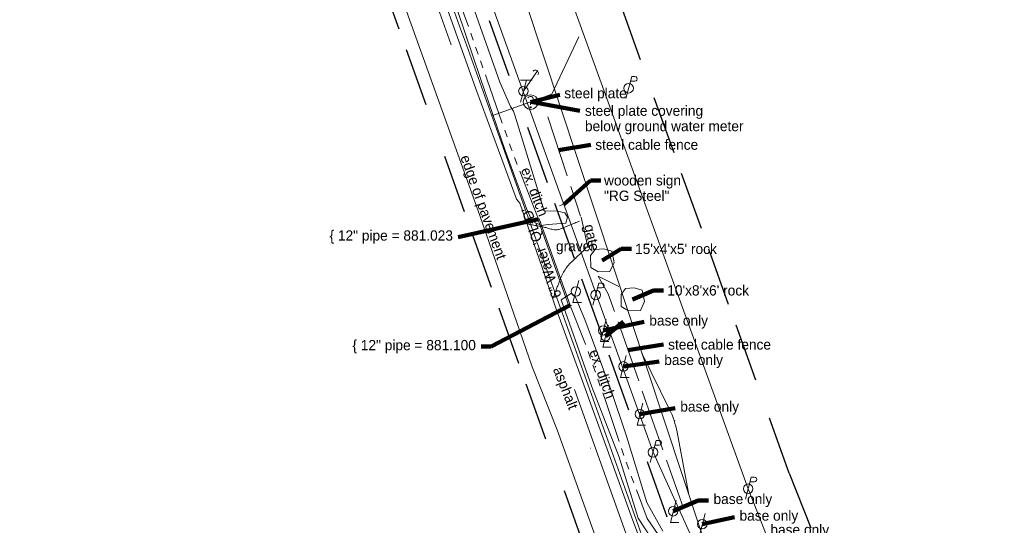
# Model space of a CAD drawing. Header units: feet. Extents: x 2433273 to 2447442, y 555003 to 575201.
# Tile 173 of 226: x 2434732 to 2435404, y 568071 to 568416. Entities that reach past the tile are written whole.
import ezdxf
from ezdxf.enums import TextEntityAlignment as Align

# ---------------------------------------------------------------- set-up
doc = ezdxf.new("R2010")
doc.units = ezdxf.units.FT
doc.header["$LTSCALE"] = 50
doc.header["$MEASUREMENT"] = 0
for name, pattern in [('cl20', [100, 5, -5, 80, -5, 5]), ('DGN Style 2', [484.236387, 290.541832, -193.694555]), ('DGN Style 3', [677.930942, 484.236387, -193.694555]), ('DGN Style 5', [338.965471, 145.270916, -193.694555]), ('esmtuex', [4.65, 0.8, -0.275, -0.275, 0.8, -0.3, 0.8, -0.3, 0.8, -0.3]), ('fenceex', [1, 0.85, -0.075, -0.075]), ('rowex', [4.85, 0.8, -0.375, -0.375, 0.8, -0.3, 0.8, -0.3, 0.8, -0.3]), ('stream', [1.4, 0.7, -0.1, 0.1, -0.1, 0.1, -0.1, 0.1, -0.1])]:
    doc.linetypes.add(name, pattern=pattern)
for name, color, linetype, lineweight in [('DR_X_Ditch', 133, 'stream', 0), ('DR_X_Elev_Flow', 151, 'Continuous', 0), ('DR_X_Elev_Flow (Construction)', 151, 'Continuous', 0), ('DR_X_Storm_Sewer', 151, 'DGN Style 5', 0), ('LT_X_Poles', 2, 'Continuous', 0), ('PV_X_Driveway', 7, 'DGN Style 5', 0), ('PV_X_EOP', 7, 'DGN Style 3', 0), ('RD_X_Cells', 7, 'Continuous', 0), ('RD_X_Fence', 230, 'fenceex', 0), ('RD_X_Gate', 230, 'Continuous', 0), ('RD_X_Misc_Items', 1, 'DGN Style 3', 13), ('RW_X_CL_20', 6, 'cl20', 0), ('RW_X_Esmt_U', 6, 'esmtuex', 30), ('RW_X_Fee_RW', 6, 'rowex', 30), ('SN_X_Private', 40, 'Continuous', 0), ('SV_X_Break_Lines', 4, 'DGN Style 2', 0), ('SV_X_Text', 7, 'Continuous', 0), ('UT_X_Electric_Cells', 1, 'Continuous', 0), ('UT_X_Misc_Cells', 7, 'Continuous', 0), ('UT_X_Overhead_Electric', 1, 'Continuous', 0), ('UT_X_Telecom_Cells', 30, 'Continuous', 0), ('UT_X_Water', 133, 'Continuous', 0), ('UT_X_Water_Text', 7, 'Continuous', 0)]:
    doc.layers.add(name, color=color, linetype=linetype, lineweight=lineweight)
doc.layers.add('GK_Visualization', color=30, linetype='Continuous', lineweight=13, plot=False)
doc.styles.add('Slanted-Normal LS 0.50', font='font31.shx', dxfattribs={"height": 0.14})
doc.styles.add('Slanted-Normal LS 0.50_0', font='font31.shx')
doc.styles.add('Style-font30', font='font30.shx')
doc.dimstyles.new('Dec-0  Slanted', dxfattribs={"dimscale": 50, "dimtxt": 0.14, "dimasz": 0.14, "dimexe": 0.07, "dimexo": 0.07, "dimgap": 0.07, "dimtad": 1, "dimdec": 0, "dimzin": 3, "dimdsep": 46, "dimtxsty": 'Slanted-Normal LS 0.50_0', "dimcen": 0.09, "dimclrd": 97, "dimclre": 97, "dimclrt": 7, "dimadec": 0, "dimazin": 3, "dimtfac": 1, "dimtdec": 0, "dimtofl": 0, "dimtmove": 1, "dimatfit": 1, "dimfxl": 1, "dimtzin": 3, "dimlwd": 0, "dimlwe": 0, "dimarcsym": 0})

# ---------------------------------------------------------------- blocks, each defined once
blk = doc.blocks.new('X_180')
at = {"layer": 'GK_Visualization', "color": 1, "linetype": 'Continuous', "lineweight": 0}
for p, q in [((-0.07, -0.07), (0.07, 0.07)), ((-0.07, 0.07), (0.07, -0.07))]:
    blk.add_line(p, q, dxfattribs=at)
blk = doc.blocks.new('X_181')
at = {"layer": 'GK_Visualization', "color": 1, "linetype": 'Continuous', "lineweight": 0}
for p, q in [((-0.07, -0.07), (0.07, 0.07)), ((-0.07, 0.07), (0.07, -0.07))]:
    blk.add_line(p, q, dxfattribs=at)
blk = doc.blocks.new('X_182')
at = {"layer": 'GK_Visualization', "color": 1, "linetype": 'Continuous', "lineweight": 0}
for p, q in [((-0.07, -0.07), (0.07, 0.07)), ((-0.07, 0.07), (0.07, -0.07))]:
    blk.add_line(p, q, dxfattribs=at)
blk = doc.blocks.new('X_183')
at = {"layer": 'GK_Visualization', "color": 1, "linetype": 'Continuous', "lineweight": 0}
for p, q in [((-0.07, -0.07), (0.07, 0.07)), ((-0.07, 0.07), (0.07, -0.07))]:
    blk.add_line(p, q, dxfattribs=at)
blk = doc.blocks.new('SURVPN-CROSS_124')
at = {"layer": 'GK_Visualization', "color": 30, "linetype": 'Continuous', "lineweight": 0}
for p, q in [((0.07, 0), (-0.07, 0)), ((0, 0.07), (0, -0.07))]:
    blk.add_line(p, q, dxfattribs=at)
blk = doc.blocks.new('SURVPN-CROSS_125')
at = {"layer": 'GK_Visualization', "color": 30, "linetype": 'Continuous', "lineweight": 0}
for p, q in [((0.07, 0), (-0.07, 0)), ((0, 0.07), (0, -0.07))]:
    blk.add_line(p, q, dxfattribs=at)
blk = doc.blocks.new('SURVPN-CROSS_126')
at = {"layer": 'GK_Visualization', "color": 30, "linetype": 'Continuous', "lineweight": 0}
for p, q in [((0.07, 0), (-0.07, 0)), ((0, 0.07), (0, -0.07))]:
    blk.add_line(p, q, dxfattribs=at)
blk = doc.blocks.new('SURVPN-CROSS_127')
at = {"layer": 'GK_Visualization', "color": 30, "linetype": 'Continuous', "lineweight": 0}
for p, q in [((0.07, 0), (-0.07, 0)), ((0, 0.07), (0, -0.07))]:
    blk.add_line(p, q, dxfattribs=at)
blk = doc.blocks.new('PP_11')
at = {"layer": 'UT_X_Electric_Cells', "color": 1, "linetype": 'Continuous', "lineweight": 0}
for p, q in [((0.043, 0.16), (-0.037, -0.14)), ((0.043, 0.16), (0.085, 0.16)), ((0.026, 0.096), (0.085, 0.096))]:
    blk.add_line(p, q, dxfattribs=at)
blk.add_circle((0, 0), 0.065, dxfattribs=at)
at = {"layer": 'UT_X_Electric_Cells', "color": 1, "linetype": 'Continuous', "lineweight": 0, "extrusion": (0, 0, -1)}
blk.add_arc((-0.086, 0.128), 0.0319, 88.8767, 271.1233, dxfattribs=at)
blk = doc.blocks.new('DM_10')
at = {"layer": 'UT_X_Misc_Cells', "linetype": 'Continuous', "lineweight": 0}
h = blk.add_hatch(color=2, dxfattribs=at)
edge = h.paths.add_edge_path()
edge.add_arc((0, 0), 0.01, 0, 360)
at = {"layer": 'UT_X_Misc_Cells', "color": 2, "linetype": 'Continuous', "lineweight": 0}
blk.add_arc((0.04, 0), 0.04, 90, 270, dxfattribs=at)
blk = doc.blocks.new('TELP')
at = {"layer": 'UT_X_Telecom_Cells', "color": 30, "linetype": 'Continuous', "lineweight": 0}
for p, q in [((0.12, 0.15), (-0.04, 0.15)), ((0.04, 0.15), (-0.04, -0.15))]:
    blk.add_line(p, q, dxfattribs=at)
blk.add_circle((0, 0), 0.065, dxfattribs=at)
blk = doc.blocks.new('UOBJ')
at = {"layer": 'RD_X_Misc_Items', "color": 7, "linetype": 'Continuous', "lineweight": 0}
blk.add_line((0, -0.038), (0, -0.014), dxfattribs=at)
for centre, radius in [((0, 0), 0.1), ((0, -0.071), 0.00852)]:
    blk.add_circle(centre, radius, dxfattribs=at)
for centre, radius, start, end in [((-0.003, 0.041), 0.0377, 88.324, 152.5385), ((-0.001, 0.044), 0.0344, 291.9329, 92.4584), ((0.029, -0.012), 0.0294, 125.4618, 184.0829)]:
    blk.add_arc(centre, radius, start, end, dxfattribs=at)
blk = doc.blocks.new('LPOLE')
at = {"layer": 'LT_X_Poles', "color": 2, "linetype": 'Continuous', "lineweight": 0, "flags": 128}
blk.add_lwpolyline([(0.039, 0.148), (-0.039, -0.152), (0.079, -0.152)], dxfattribs=at)
at = {"layer": 'LT_X_Poles', "color": 2, "linetype": 'Continuous', "lineweight": 0}
blk.add_circle((0, 0), 0.065, dxfattribs=at)
blk = doc.blocks.new('PP_12')
at = {"layer": 'UT_X_Electric_Cells', "color": 1, "linetype": 'Continuous', "lineweight": 0}
for p, q in [((0.043, 0.16), (-0.037, -0.14)), ((0.043, 0.16), (0.085, 0.16)), ((0.026, 0.096), (0.085, 0.096))]:
    blk.add_line(p, q, dxfattribs=at)
blk.add_circle((0, 0), 0.065, dxfattribs=at)
at = {"layer": 'UT_X_Electric_Cells', "color": 1, "linetype": 'Continuous', "lineweight": 0, "extrusion": (0, 0, -1)}
blk.add_arc((-0.086, 0.128), 0.0319, 88.8767, 271.1233, dxfattribs=at)
blk = doc.blocks.new('ROCK')
at = {"layer": 'RD_X_Cells', "color": 120, "linetype": 'Continuous', "lineweight": 0, "flags": 128}
blk.add_lwpolyline([(-0.153, -0.097), (-0.156, 0.068), (-0.094, 0.152), (0.024, 0.158), (0.134, 0.126), (0.164, -0.027), (0.107, -0.15), (-0.056, -0.157), (-0.153, -0.097)], dxfattribs=at)
blk = doc.blocks.new('ROCK_1')
at = {"layer": 'RD_X_Cells', "color": 120, "linetype": 'Continuous', "lineweight": 0, "flags": 128}
blk.add_lwpolyline([(-0.153, -0.097), (-0.157, 0.068), (-0.094, 0.152), (0.023, 0.158), (0.133, 0.126), (0.163, -0.027), (0.107, -0.15), (-0.056, -0.157), (-0.153, -0.097)], dxfattribs=at)
blk = doc.blocks.new('LPOLE_2')
at = {"layer": 'LT_X_Poles', "color": 2, "linetype": 'Continuous', "lineweight": 0, "flags": 128}
blk.add_lwpolyline([(0.039, 0.148), (-0.039, -0.152), (0.079, -0.152)], dxfattribs=at)
at = {"layer": 'LT_X_Poles', "color": 2, "linetype": 'Continuous', "lineweight": 0}
blk.add_circle((0, 0), 0.065, dxfattribs=at)
blk = doc.blocks.new('PP_13')
at = {"layer": 'UT_X_Electric_Cells', "color": 1, "linetype": 'Continuous', "lineweight": 0}
for p, q in [((0.043, 0.16), (-0.037, -0.14)), ((0.043, 0.16), (0.085, 0.16)), ((0.026, 0.096), (0.085, 0.096))]:
    blk.add_line(p, q, dxfattribs=at)
blk.add_circle((0, 0), 0.065, dxfattribs=at)
at = {"layer": 'UT_X_Electric_Cells', "color": 1, "linetype": 'Continuous', "lineweight": 0, "extrusion": (0, 0, -1)}
blk.add_arc((-0.086, 0.128), 0.0319, 88.8767, 271.1233, dxfattribs=at)
blk = doc.blocks.new('LPOLE_3')
at = {"layer": 'LT_X_Poles', "color": 2, "linetype": 'Continuous', "lineweight": 0, "flags": 128}
blk.add_lwpolyline([(0.039, 0.148), (-0.039, -0.152), (0.079, -0.152)], dxfattribs=at)
at = {"layer": 'LT_X_Poles', "color": 2, "linetype": 'Continuous', "lineweight": 0}
blk.add_circle((0, 0), 0.065, dxfattribs=at)
blk = doc.blocks.new('LPOLE_4')
at = {"layer": 'LT_X_Poles', "color": 2, "linetype": 'Continuous', "lineweight": 0, "flags": 128}
blk.add_lwpolyline([(0.039, 0.148), (-0.039, -0.152), (0.079, -0.152)], dxfattribs=at)
at = {"layer": 'LT_X_Poles', "color": 2, "linetype": 'Continuous', "lineweight": 0}
blk.add_circle((0, 0), 0.065, dxfattribs=at)
blk = doc.blocks.new('LPOLE_5')
at = {"layer": 'LT_X_Poles', "color": 2, "linetype": 'Continuous', "lineweight": 0, "flags": 128}
blk.add_lwpolyline([(0.039, 0.148), (-0.039, -0.152), (0.079, -0.152)], dxfattribs=at)
at = {"layer": 'LT_X_Poles', "color": 2, "linetype": 'Continuous', "lineweight": 0}
blk.add_circle((0, 0), 0.065, dxfattribs=at)
blk = doc.blocks.new('LPOLE_6')
at = {"layer": 'LT_X_Poles', "color": 2, "linetype": 'Continuous', "lineweight": 0, "flags": 128}
blk.add_lwpolyline([(0.039, 0.148), (-0.039, -0.152), (0.079, -0.152)], dxfattribs=at)
at = {"layer": 'LT_X_Poles', "color": 2, "linetype": 'Continuous', "lineweight": 0}
blk.add_circle((0, 0), 0.065, dxfattribs=at)
blk = doc.blocks.new('PP_14')
at = {"layer": 'UT_X_Electric_Cells', "color": 1, "linetype": 'Continuous', "lineweight": 0}
for p, q in [((0.043, 0.16), (-0.037, -0.14)), ((0.043, 0.16), (0.085, 0.16)), ((0.026, 0.096), (0.085, 0.096))]:
    blk.add_line(p, q, dxfattribs=at)
blk.add_circle((0, 0), 0.065, dxfattribs=at)
at = {"layer": 'UT_X_Electric_Cells', "color": 1, "linetype": 'Continuous', "lineweight": 0, "extrusion": (0, 0, -1)}
blk.add_arc((-0.086, 0.128), 0.0319, 88.8767, 271.1233, dxfattribs=at)
blk = doc.blocks.new('LPOLE_7')
at = {"layer": 'LT_X_Poles', "color": 2, "linetype": 'Continuous', "lineweight": 0, "flags": 128}
blk.add_lwpolyline([(0.039, 0.148), (-0.039, -0.152), (0.079, -0.152)], dxfattribs=at)
at = {"layer": 'LT_X_Poles', "color": 2, "linetype": 'Continuous', "lineweight": 0}
blk.add_circle((0, 0), 0.065, dxfattribs=at)
blk = doc.blocks.new('GTM')
at = {"layer": 'DR_X_Elev_Flow', "color": 7}
for p, q in [((-0.075, 0), (0.075, 0)), ((0, 0.075), (0, -0.075))]:
    blk.add_line(p, q, dxfattribs=at)
at = {"layer": 'DR_X_Elev_Flow (Construction)', "color": 7}
blk.add_point((0, 0), dxfattribs=at)

msp = doc.modelspace()

# ---------------------------------------------------------------- linework, layer by layer
at = {"layer": 'DR_X_Ditch', "flags": 128}
for points in [[(2435085.76, 568280.02), (2435067.33, 568327.43), (2435050.4, 568375.78), (2435035.03, 568419.54), (2435016.8, 568473.51), (2434995.84, 568529.68), (2434973.2, 568587.34), (2434954.8, 568643.08), (2434937.61, 568691.91), (2434926.53, 568723.65), (2434925.35, 568730.12)], [(2435261.81, 567961.94), (2435241.1, 567996.32), (2435215.38, 568020.71), (2435203.68, 568029.64), (2435185.66, 568046.22), (2435169.67, 568061.38), (2435159.81, 568075.48), (2435144.21, 568117.56), (2435131.39, 568156.07), (2435117.8, 568194.47), (2435107.62, 568220.22)]]:
    msp.add_lwpolyline(points, dxfattribs=at)
at = {"layer": 'DR_X_Storm_Sewer'}
for p, q in [((2435086.23, 568280.19), (2435085.29, 568279.85)), ((2435085.29, 568279.85), (2435106.45, 568220.75)), ((2435086.23, 568280.19), (2435107.39, 568221.08)), ((2435107.39, 568221.08), (2435106.45, 568220.75))]:
    msp.add_line(p, q, dxfattribs=at)
at = {"layer": 'GK_Visualization', "color": 1, "flags": 128}
for points in [[(2435361.35, 567796.36), (2435241.85, 567942.97, -0.091254), (2435231.4, 567962.01), (2435077.08, 568427.82), (2434984.46, 568863.89, 0.156821), (2434966.2, 568895.76), (2434901.55, 568954.7, -0.162787), (2434883.01, 568987.94), (2434853.96, 569142.29, -0.164079), (2434859.28, 569180.27), (2434898.6, 569258.73, 0.157043), (2434904.2, 569295.08), (2434883.86, 569422.27, -0.061163), (2434883.33, 569436.88)], [(2435361.35, 567796.36), (2435241.85, 567942.97, -0.091254), (2435231.4, 567962.01), (2435077.08, 568427.82), (2434984.46, 568863.89, 0.156821), (2434966.2, 568895.76), (2434901.55, 568954.7, -0.162787), (2434883.01, 568987.94), (2434853.96, 569142.29, -0.164079), (2434859.28, 569180.27), (2434898.6, 569258.73, 0.157043), (2434904.2, 569295.08), (2434883.86, 569422.27, -0.061163), (2434883.33, 569436.88)], [(2435188.01, 568092.96), (2435180.29, 568134.5, 0.068143), (2435175.17, 568149.96), (2435156.57, 568187.89)]]:
    msp.add_lwpolyline(points, format="xyb", dxfattribs=at)
at = {"layer": 'GK_Visualization', "color": 30}
msp.add_arc((2435121.3, 568123.54), 60, 10.53274, 26.12591, dxfattribs=at)
at = {"layer": 'PV_X_Driveway'}
for points, knots in [([(2435078.27, 568276.62), (2435081.97, 568275.89), (2435085.66, 568275.16), (2435089.36, 568274.43), (2435092.97, 568273.72), (2435096.92, 568271.74), (2435100.34, 568273.13), (2435104.83, 568274.95), (2435109.32, 568276.78), (2435113.82, 568278.61)], [0, 0, 0, 0, 0.306231, 0.306231, 0.306231, 0.605797, 0.605797, 0.605797, 1, 1, 1, 1]), ([(2435118.06, 568260.03), (2435114.58, 568256.7), (2435111.1, 568253.37), (2435107.62, 568250.03), (2435103.78, 568246.35), (2435101.43, 568241.24), (2435099.55, 568236.27), (2435098.23, 568232.79), (2435096.9, 568229.31), (2435095.58, 568225.82)], [0, 0, 0, 0, 0.34757, 0.34757, 0.34757, 0.731335, 0.731335, 0.731335, 1, 1, 1, 1])]:
    msp.add_open_spline(points, degree=3, knots=knots, dxfattribs=at)
at = {"layer": 'PV_X_EOP', "flags": 128}
for points in [[(2434758.2, 569625.44), (2434761.17, 569594.75), (2434766.32, 569545.65), (2434772.98, 569492.59), (2434779.7, 569446.27), (2434787.22, 569397.3), (2434795.97, 569346.82), (2434804.9, 569295.92), (2434813.31, 569246.61), (2434822.16, 569197.33), (2434831.08, 569146.84), (2434839.7, 569098.63), (2434848.88, 569048.5), (2434858.03, 568998.57), (2434866.78, 568948.63), (2434875.56, 568902.86), (2434884.85, 568853), (2434896.25, 568803.78), (2434908.9, 568756.83), (2434923, 568710.62), (2434939.13, 568661.65), (2434955.31, 568614.76), (2434973.52, 568563.23), (2434990.9, 568515.49), (2435007.39, 568469.39), (2435024.56, 568420.67), (2435043.06, 568368.81), (2435062.26, 568316.52), (2435070.81, 568293.67), (2435072.88, 568290.92), (2435088.24, 568246.97), (2435097.41, 568219.76), (2435114.74, 568171.74), (2435132.48, 568122.9), (2435149.31, 568076.57), (2435166.81, 568029.36), (2435184.35, 567980.37), (2435193.81, 567953.55), (2435196.17, 567944.48), (2435213.46, 567896.2), (2435232.15, 567843.78), (2435249.04, 567796.44), (2435265.73, 567749.48), (2435276.94, 567719.01)], [(2435250.74, 567709.84), (2435197.89, 567857.8), (2435166.21, 567947.06), (2435124.39, 568063.68), (2435098.45, 568136.06), (2435081.44, 568179.13), (2435045.66, 568282.35), (2435019.9, 568354.12), (2434974.28, 568481.73), (2434941.6, 568571.92), (2434910.21, 568661.33), (2434884.52, 568741.81), (2434876.86, 568769.42), (2434861.32, 568834.36), (2434846.23, 568909.28), (2434830.36, 568993.04), (2434816.78, 569066.82), (2434802.33, 569149.41), (2434790.34, 569220.78), (2434778.33, 569289.57), (2434764.21, 569369.04), (2434753.85, 569431.04), (2434744.03, 569502.8), (2434734.81, 569584.64), (2434732.17, 569611.95), (2434731.62, 569616.11)]]:
    msp.add_lwpolyline(points, dxfattribs=at)
at = {"layer": 'RD_X_Fence', "flags": 128}
for points in [[(2435092.06, 568349.8), (2435114.39, 568281.95)], [(2435140.46, 568233.97), (2435126.42, 568241.03), (2435133.27, 568229.03), (2435184.58, 568082.62)]]:
    msp.add_lwpolyline(points, dxfattribs=at)
at = {"layer": 'RD_X_Gate'}
msp.add_line((2435114.91, 568281.19), (2435119.49, 568260.97), dxfattribs=at)
at = {"layer": 'RW_X_CL_20'}
msp.add_line((2434942.01, 568634.29), (2435678.48, 566574.92), dxfattribs=at)
msp.add_line((2434942.01, 568634.29), (2435678.48, 566574.92), dxfattribs=at)
at = {"layer": 'RW_X_Esmt_U'}
for q in [(2435004.78, 568807.95), (2435443.15, 567633.37)]:
    msp.add_line((2435256.91, 568106.39), q, dxfattribs=at)
at = {"layer": 'RW_X_Fee_RW'}
for p, q in [((2434970.39, 568644.03), (2435565.63, 566979.58)), ((2434913.76, 568624.19), (2435509.13, 566959.38))]:
    msp.add_line(p, q, dxfattribs=at)
at = {"layer": 'SN_X_Private', "linetype": 'DGN Style 2', "lineweight": 13, "flags": 128}
msp.add_lwpolyline([(2435107.38, 568291.94), (2435100.14, 568288.98)], dxfattribs=at)
msp.add_lwpolyline([(2435107.38, 568291.94), (2435100.14, 568288.98)], dxfattribs=at)
at = {"layer": 'SV_X_Break_Lines', "flags": 128}
for points in [[(2434920.16, 568731.92), (2434937.02, 568683.98), (2434956.1, 568630.95), (2434972.33, 568581.64), (2434994.89, 568523.55), (2435012.18, 568476.73), (2435030.33, 568422.52), (2435046.17, 568375.92), (2435063.05, 568326.89), (2435077.62, 568287.09), (2435081.33, 568278.6), (2435087.48, 568275.6), (2435092.36, 568276.3), (2435098.13, 568276.75), (2435104.38, 568277.13), (2435105.51, 568281.32), (2435103.67, 568284.22), (2435098.65, 568285.44), (2435089.48, 568285.62), (2435076.79, 568327.19), (2435069.67, 568350.86), (2435068.67, 568353.68), (2435066.72, 568356.79), (2435059.38, 568373.57), (2435043.36, 568418.59), (2435030.31, 568454.9), (2435024.81, 568468.74), (2435015.05, 568499.27), (2435008.44, 568518.34), (2435002.25, 568533.57), (2435002.04, 568535.75), (2435001.48, 568539.32), (2434985.65, 568580.87), (2434972.13, 568621.49), (2434956.84, 568666.95), (2434944.52, 568703.27), (2434937.09, 568725.51), (2434932.84, 568732.25), (2434928.26, 568735.97), (2434920.16, 568731.92)], [(2435308.55, 567913.54), (2435304.76, 567915.69), (2435295.61, 567916.26), (2435280.54, 567915.08), (2435267.19, 567927.28), (2435239.99, 567956.41), (2435217.5, 567981.71), (2435202.36, 568018.67), (2435195.28, 568027.2), (2435166.33, 568056.57), (2435153.73, 568075.74), (2435140.7, 568117.39), (2435122.2, 568165.38), (2435105.52, 568212.5), (2435101.25, 568224.82), (2435108.25, 568229.45), (2435110.64, 568227.15), (2435117.41, 568211.3), (2435135.33, 568162.89), (2435145.82, 568131.82), (2435159.64, 568086.54), (2435170.67, 568066.86)]]:
    msp.add_lwpolyline(points, dxfattribs=at)
at = {"layer": 'UT_X_Misc_Cells'}
msp.add_line((2435085, 568381.23), (2435075.42, 568367.39), dxfattribs=at)
at = {"layer": 'UT_X_Overhead_Electric'}
for p, q in [((2435163.88, 568120.7), (2435023.35, 568511.06)), ((2435228.83, 568095.82), (2435099.27, 568453.73)), ((2435362.65, 567685.84), (2435163.88, 568120.7)), ((2435397.35, 567667.82), (2435228.83, 568095.82))]:
    msp.add_line(p, q, dxfattribs=at)
at = {"layer": 'UT_X_Water'}
for p, q in [((2435094.72, 568365.19), (2435113.19, 568404.52)), ((2435053.85, 568350.43), (2435094.72, 568365.19))]:
    msp.add_line(p, q, dxfattribs=at)
msp.add_arc((2238900.4, 498050.34), 208370.53, 19.5678426, 19.8058814, dxfattribs=at)

# ---------------------------------------------------------------- block references
at = {"layer": 'DR_X_Elev_Flow', "color": 7, "xscale": 16.66666666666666, "yscale": 16.66666666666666, "zscale": 16.66666666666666}
msp.add_blockref('GTM', (2435106.92, 568220.91), dxfattribs=at)
at = {"layer": 'GK_Visualization', "color": 1, "linetype": 'Continuous', "lineweight": 0}
for name, p in [('X_183', (2435156.57, 568187.89)), ('X_182', (2435175.17, 568149.96)), ('X_181', (2435180.29, 568134.5)), ('X_180', (2435188.01, 568092.96))]:
    msp.add_blockref(name, p, dxfattribs=at)
at = {"layer": 'GK_Visualization', "color": 30, "linetype": 'Continuous', "lineweight": 0}
for name, p in [('SURVPN-CROSS_124', (2435175.17, 568149.96)), ('SURVPN-CROSS_126', (2435178.79, 568142.58)), ('SURVPN-CROSS_125', (2435180.29, 568134.5)), ('SURVPN-CROSS_127', (2435121.3, 568123.54))]:
    msp.add_blockref(name, p, dxfattribs=at)
at = {"layer": 'LT_X_Poles', "color": 2, "linetype": 'Continuous', "lineweight": 0, "xscale": 50, "yscale": 50, "zscale": 50}
for name, p in [('LPOLE_2', (2435111.21, 568230.55)), ('LPOLE_3', (2435129.89, 568203.89)), ('LPOLE_4', (2435131.47, 568200.08)), ('LPOLE_5', (2435143.69, 568179.36)), ('LPOLE_6', (2435154.91, 568146.79)), ('LPOLE_7', (2435177.66, 568080.45)), ('LPOLE', (2435197.52, 568071.6))]:
    msp.add_blockref(name, p, dxfattribs=at)
at = {"layer": 'RD_X_Cells', "color": 120, "linetype": 'Continuous', "lineweight": 0, "xscale": 50, "yscale": 50, "zscale": 50}
for name, p in [('ROCK_1', (2435129.15, 568251.71)), ('ROCK', (2435149.88, 568225.08))]:
    msp.add_blockref(name, p, dxfattribs=at)
at = {"layer": 'RD_X_Misc_Items', "color": 7, "linetype": 'Continuous', "lineweight": 0, "xscale": 50, "yscale": 50, "zscale": 50}
msp.add_blockref('UOBJ', (2435080.37, 568359.85), dxfattribs=at)
at = {"layer": 'UT_X_Electric_Cells', "color": 1, "linetype": 'Continuous', "lineweight": 0, "xscale": 50, "yscale": 50, "zscale": 50}
for name, p in [('PP_11', (2435147.23, 568369.3)), ('PP_13', (2435124.73, 568228.16)), ('PP_14', (2435163.88, 568120.7)), ('PP_12', (2435228.83, 568095.82))]:
    msp.add_blockref(name, p, dxfattribs=at)
at = {"layer": 'UT_X_Misc_Cells', "color": 2, "linetype": 'Continuous', "lineweight": 0, "xscale": 49.99999999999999, "yscale": 49.99999999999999, "zscale": 49.99999999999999, "rotation": 229.7021056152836}
msp.add_blockref('DM_10', (2435085, 568381.23), dxfattribs=at)
at = {"layer": 'UT_X_Telecom_Cells', "color": 30, "linetype": 'Continuous', "lineweight": 0, "xscale": 50, "yscale": 50, "zscale": 50}
msp.add_blockref('TELP', (2435075.42, 568367.39), dxfattribs=at)

# ---------------------------------------------------------------- texts
at = {"layer": 'GK_Visualization', "color": 1, "style": 'Style-font30'}
for s, p in [('TEMP10040', (2435156.57, 568187.89)), ('TEMP10039', (2435175.17, 568149.96)), ('TEMP10038', (2435180.29, 568134.5)), ('TEMP10037', (2435188.01, 568092.96))]:
    msp.add_text(s, height=0.14, dxfattribs=at).set_placement(p, align=Align.RIGHT)
at = {"layer": 'SV_X_Text', "style": 'Slanted-Normal LS 0.50'}
for s, rotation, p in [('edge of pavement', 289.7445, (2435032.24, 568322.23)), ('ex. ditch', 291.2393, (2435073.6, 568313.63)), ('gate', 282.77051, (2435116.83, 568275.49)), ('ex. ditch', 289.48908, (2435120.28, 568189.5)), ('asphalt', 291.55318, (2435095.47, 568177.35))]:
    msp.add_text(s, height=7, rotation=rotation, dxfattribs=at).set_placement(p)
msp.add_text('gravel', height=7, dxfattribs=at).set_placement((2435097.65, 568265.06), align=Align.TOP_LEFT)
at = {"layer": 'SV_X_Text', "char_height": 7, "style": 'Slanted-Normal LS 0.50'}
for s, insert, attachment_point, line_spacing_factor in [('steel plate', (2435103.32, 568364.89), 4, 0.606), ('steel cable fence', (2435124.46, 568330.74), 4, 0.606), ('wooden sign\\P"RG Steel"', (2435130.44, 568309.91), 1, 0.9), ('\\{ 12" pipe = 881.023', (2435027.34, 568267.72), 6, 0.606), ("15'x4'x5' rock", (2435151.64, 568259.57), 4, 0.606), ("10'x8'x6' rock", (2435173.59, 568231.23), 4, 0.606), ('base only', (2435161.34, 568209.71), 4, 0.606), ('\\{ 12" pipe = 881.100', (2435042.99, 568192.86), 6, 0.606), ('steel cable fence', (2435174.18, 568194.28), 4, 0.606), ('base only', (2435171.55, 568182.76), 4, 0.606), ('base only', (2435182.48, 568150.93), 4, 0.606), ('base only', (2435205.18, 568087.82), 4, 0.606), ('base only', (2435222.93, 568076.46), 4, 0.606), ('base only', (2435244, 568066.83), 4, 0.606)]:
    msp.add_mtext(s, dxfattribs=dict(at, insert=insert, attachment_point=attachment_point, line_spacing_factor=line_spacing_factor))
at = {"layer": 'UT_X_Water_Text', "style": 'Slanted-Normal LS 0.50'}
msp.add_text('6" Water \'QL-D\'', height=7, rotation=109.11661, dxfattribs=at).set_placement((2435091.05, 568257.99), align=Align.CENTER)
at = {"layer": 'UT_X_Water_Text', "insert": (2435117.42, 568357.5), "char_height": 7, "attachment_point": 1, "line_spacing_factor": 0.9, "style": 'Slanted-Normal LS 0.50'}
msp.add_mtext('steel plate covering\\Pbelow ground water meter', dxfattribs=at)

# ---------------------------------------------------------------- leaders
at = {"layer": 'SV_X_Text', "color": 97, "linetype": 'Continuous', "lineweight": 0, "annotation_type": 0, "has_hookline": 1}
for points, hookline_direction, text_width in [([(2435080.37, 568359.85), (2435100.21, 568364.89)], 0, 63.28), ([(2435099.36, 568327.1), (2435121.35, 568330.74)], 0, 99.72), ([(2435102.99, 568289.92), (2435121.21, 568306.41), (2435128.21, 568306.41)], 0, 64.28), ([(2435085.76, 568280.02), (2435030.84, 568267.72)], 1, 107.06), ([(2435129.15, 568251.71), (2435142.2, 568259.57), (2435149.2, 568259.57)], 0, 73.17), ([(2435149.88, 568225.08), (2435164.15, 568231.23), (2435171.15, 568231.23)], 0, 73.89), ([(2435106.92, 568220.91), (2435053.49, 568192.86), (2435046.49, 568192.86)], 1, 104.56), ([(2435129.89, 568203.89), (2435157.84, 568209.71)], 0, 52.17), ([(2435146.72, 568190.51), (2435171.06, 568194.28)], 0, 99.72), ([(2435143.69, 568179.36), (2435168.05, 568182.76)], 0, 52.17), ([(2435154.91, 568146.79), (2435178.98, 568150.93)], 0, 52.17), ([(2435177.66, 568080.45), (2435194.68, 568087.82), (2435201.68, 568087.82)], 0, 52.17), ([(2435197.52, 568071.6), (2435219.43, 568076.46)], 0, 52.17)]:
    msp.add_leader(points, dimstyle='Dec-0  Slanted', override={"dimtad": 0, "dimclrd": 0, "dimlwd": 65534}, dxfattribs=dict(at, hookline_direction=hookline_direction, text_width=text_width))
at = {"layer": 'SV_X_Text', "color": 97, "linetype": 'Continuous', "lineweight": 0}
msp.add_leader([(2435131.47, 568200.08), (2435143.84, 568209.71)], dimstyle='Dec-0  Slanted', override={"dimclrd": 0, "dimlwd": 65534}, dxfattribs=at)
at = {"layer": 'UT_X_Water_Text', "color": 97, "linetype": 'Continuous', "lineweight": 0, "annotation_type": 0, "has_hookline": 1, "hookline_direction": 0, "text_width": 145.22}
msp.add_leader([(2435080.61, 568360.09), (2435113.92, 568354)], dimstyle='Dec-0  Slanted', override={"dimtad": 0, "dimclrd": 0, "dimlwd": 65534}, dxfattribs=at)

doc.saveas('drawing.dxf')
